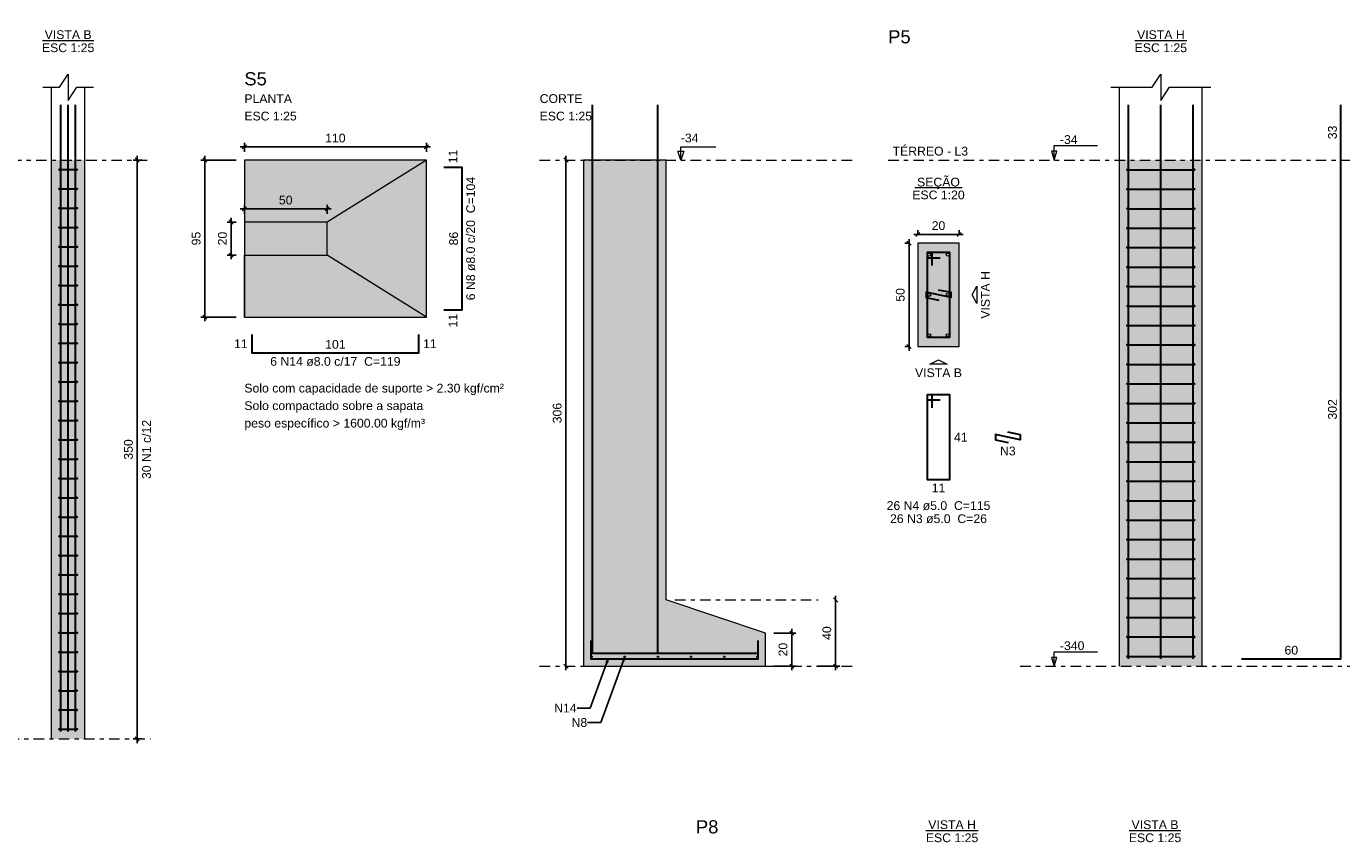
# Model space of a CAD drawing. Header units: millimetres. Extents: x 0 to 119, y 0 to 84.
# Tile 6 of 12: x 31 to 63, y 44 to 64. Entities that reach past the tile are written whole.
import ezdxf

# ---------------------------------------------------------------- set-up
doc = ezdxf.new("R2010")
doc.units = ezdxf.units.MM
doc.header["$MEASUREMENT"] = 0
doc.linetypes.add('DASHDOT', pattern=[2.54, 1.27, -0.635, 0, -0.635])
doc.linetypes.add('NULL', pattern=[0])
doc.layers.get('0').update_dxf_attribs({"lineweight": 18})
for name, color, linetype, lineweight in [('Descrição da armadura', 7, 'Continuous', 0), ('DT-Armadura', 2, 'Continuous', 30), ('DT-Barras na forma', 2, 'Continuous', 30), ('DT-Barras no corte', 5, 'Continuous', 5), ('DT-Barras rebatidas', 2, 'Continuous', 30), ('DT-Cotas', 9, 'Continuous', 5), ('DT-Estribos na forma', 2, 'Continuous', 30), ('DT-Forma', 5, 'Continuous', 5), ('DT-Hachura sapatas em corte', 43, 'Continuous', 5), ('DT-Hachura sapatas em planta', 43, 'Continuous', 5), ('DT-Hachura seção pilares', 254, 'Continuous', 5), ('DT-Hachura vista pilares', 254, 'Continuous', 5), ('DT-Pontilhado', 9, 'DASHDOT', 5), ('DT-Textos', 7, 'Continuous', 5), ('DT-Título', 3, 'Continuous', 20), ('Textos armaduras', 7, 'Continuous', 0)]:
    doc.layers.add(name, color=color, linetype=linetype, lineweight=lineweight)
doc.styles.add('Arial', font='txt')
doc.dimstyles.get("Standard").update_dxf_attribs({"dimtxt": 0.18, "dimasz": 0.18, "dimexe": 0.18, "dimexo": 0.0625, "dimgap": 0.09, "dimtad": 0, "dimtih": 1, "dimtoh": 1, "dimdec": 4, "dimzin": 0, "dimdsep": 46, "dimtxsty": 'Standard', "dimcen": 0.09, "dimadec": 0, "dimazin": 0, "dimtfac": 1, "dimtdec": 4, "dimtofl": 0, "dimtmove": 0, "dimatfit": 3, "dimfxl": 1, "dimtolj": 1, "dimtzin": 0, "dimarcsym": 0})
doc.dimstyles.new('UM_20.000000', dxfattribs={"dimtxt": 0.18, "dimasz": 0.1, "dimexe": 0.1, "dimexo": 0.2, "dimgap": 0, "dimtad": 1, "dimtih": 1, "dimtoh": 1, "dimdec": 1, "dimlfac": 20, "dimzin": 0, "dimdsep": 46, "dimtxsty": 'Standard', "dimcen": 0.09, "dimdle": 0.1, "dimadec": 1, "dimazin": 2, "dimtfac": 1, "dimtdec": 4, "dimtofl": 0, "dimtmove": 0, "dimatfit": 3, "dimfxl": 1, "dimtolj": 1, "dimarcsym": 0})
doc.dimstyles.new('UM_25.000000', dxfattribs={"dimtxt": 0.18, "dimasz": 0.1, "dimexe": 0.1, "dimexo": 0.2, "dimgap": 0, "dimtad": 1, "dimtih": 1, "dimtoh": 1, "dimdec": 1, "dimlfac": 25, "dimzin": 0, "dimdsep": 46, "dimtxsty": 'Standard', "dimcen": 0.09, "dimdle": 0.1, "dimadec": 1, "dimazin": 2, "dimtfac": 1, "dimtdec": 4, "dimtofl": 0, "dimtmove": 0, "dimatfit": 3, "dimfxl": 1, "dimtolj": 1, "dimarcsym": 0})

# ---------------------------------------------------------------- blocks, each defined once
blk = doc.blocks.new('_Oblique')
at = {"color": 0, "linetype": 'ByBlock', "lineweight": -2}
blk.add_line((-0.5, -0.5), (0.5, 0.5), dxfattribs=at)
blk = doc.blocks.new('*D39')
at = {"layer": 'Defpoints', "color": 0}
for p in [(34.147778, 60.360701), (34.465478, 60.360701), (34.465478, 46.360701)]:
    blk.add_point(p, dxfattribs=at)
at = {"layer": 'DT-Cotas', "color": 0, "lineweight": -2}
for p, q in [((34.147778, 46.260701), (34.147778, 60.460701)), ((34.265478, 60.360701), (34.047778, 60.360701)), ((34.265478, 46.360701), (34.047778, 46.360701))]:
    blk.add_line(p, q, dxfattribs=at)
at = {"layer": 'DT-Cotas', "color": 0, "lineweight": -2, "xscale": 0.1, "yscale": 0.1, "zscale": 0.1}
for p, rotation in [((34.147778, 60.360701), 90), ((34.147778, 46.360701), 270)]:
    blk.add_blockref('_Oblique', p, dxfattribs=dict(at, rotation=rotation))
at = {"layer": 'DT-Cotas', "color": 7, "insert": (33.935978, 53.360701), "char_height": 0.2118, "attachment_point": 5, "rotation": 90, "style": 'Arial'}
blk.add_mtext('\\A1;350', dxfattribs=at)
blk = doc.blocks.new('*D47')
at = {"layer": 'Defpoints', "color": 0}
for p in [(53.014533, 58.348601), (52.802733, 55.848601), (53.014533, 55.848601)]:
    blk.add_point(p, dxfattribs=at)
at = {"layer": 'DT-Cotas', "color": 0, "lineweight": -2}
for p, q in [((52.814533, 58.348601), (52.702733, 58.348601)), ((52.802733, 58.448601), (52.802733, 55.748601)), ((52.814533, 55.848601), (52.702733, 55.848601))]:
    blk.add_line(p, q, dxfattribs=at)
at = {"layer": 'DT-Cotas', "color": 0, "lineweight": -2, "xscale": 0.1, "yscale": 0.1, "zscale": 0.1}
for p, rotation in [((52.802733, 58.348601), 90), ((52.802733, 55.848601), 270)]:
    blk.add_blockref('_Oblique', p, dxfattribs=dict(at, rotation=rotation))
at = {"layer": 'DT-Cotas', "color": 7, "insert": (52.590933, 57.098601), "char_height": 0.2118, "attachment_point": 5, "rotation": 90, "style": 'Arial'}
blk.add_mtext('\\A1;50', dxfattribs=at)
blk = doc.blocks.new('*D48')
at = {"layer": 'Defpoints', "color": 0}
for p in [(54.014533, 58.560401), (53.014533, 58.348601), (54.014533, 58.348601)]:
    blk.add_point(p, dxfattribs=at)
at = {"layer": 'DT-Cotas', "color": 0, "lineweight": -2}
for p, q in [((52.914533, 58.560401), (54.114533, 58.560401)), ((53.014533, 58.548601), (53.014533, 58.660401)), ((54.014533, 58.548601), (54.014533, 58.660401))]:
    blk.add_line(p, q, dxfattribs=at)
at = {"layer": 'DT-Cotas', "color": 0, "lineweight": -2, "xscale": 0.1, "yscale": 0.1, "zscale": 0.1, "rotation": 180}
blk.add_blockref('_Oblique', (53.014533, 58.560401), dxfattribs=at)
at = {"layer": 'DT-Cotas', "color": 0, "lineweight": -2, "xscale": 0.1, "yscale": 0.1, "zscale": 0.1}
blk.add_blockref('_Oblique', (54.014533, 58.560401), dxfattribs=at)
at = {"layer": 'DT-Cotas', "color": 7, "insert": (53.514533, 58.772201), "char_height": 0.2118, "attachment_point": 5, "rotation": 0.0057296, "style": 'Arial'}
blk.add_mtext('\\A1;20', dxfattribs=at)
blk = doc.blocks.new('*D51')
at = {"layer": 'Defpoints', "color": 0}
for p in [(36.736278, 60.360701), (35.783178, 56.560701), (36.736278, 56.560701)]:
    blk.add_point(p, dxfattribs=at)
at = {"layer": 'DT-Cotas', "color": 0, "lineweight": -2}
for p, q in [((35.783178, 60.460701), (35.783178, 56.460701)), ((36.536278, 60.360701), (35.683178, 60.360701)), ((36.536278, 56.560701), (35.683178, 56.560701))]:
    blk.add_line(p, q, dxfattribs=at)
at = {"layer": 'DT-Cotas', "color": 0, "lineweight": -2, "xscale": 0.1, "yscale": 0.1, "zscale": 0.1}
for p, rotation in [((35.783178, 60.360701), 90), ((35.783178, 56.560701), 270)]:
    blk.add_blockref('_Oblique', p, dxfattribs=dict(at, rotation=rotation))
at = {"layer": 'DT-Cotas', "color": 7, "insert": (35.571378, 58.460701), "char_height": 0.2118, "attachment_point": 5, "rotation": 90, "style": 'Arial'}
blk.add_mtext('\\A1;95', dxfattribs=at)
blk = doc.blocks.new('*D52')
at = {"layer": 'Defpoints', "color": 0}
for p in [(41.136278, 60.678401), (36.736278, 60.360701), (41.136278, 60.360701)]:
    blk.add_point(p, dxfattribs=at)
at = {"layer": 'DT-Cotas', "color": 0, "lineweight": -2}
for p, q in [((36.736278, 60.560701), (36.736278, 60.778401)), ((41.136278, 60.560701), (41.136278, 60.778401)), ((36.636278, 60.678401), (41.236278, 60.678401))]:
    blk.add_line(p, q, dxfattribs=at)
at = {"layer": 'DT-Cotas', "color": 0, "lineweight": -2, "xscale": 0.1, "yscale": 0.1, "zscale": 0.1, "rotation": 180}
blk.add_blockref('_Oblique', (36.736278, 60.678401), dxfattribs=at)
at = {"layer": 'DT-Cotas', "color": 0, "lineweight": -2, "xscale": 0.1, "yscale": 0.1, "zscale": 0.1}
blk.add_blockref('_Oblique', (41.136278, 60.678401), dxfattribs=at)
at = {"layer": 'DT-Cotas', "color": 7, "insert": (38.936278, 60.890201), "char_height": 0.2118, "attachment_point": 5, "rotation": 0.0057296, "style": 'Arial'}
blk.add_mtext('\\A1;110', dxfattribs=at)
blk = doc.blocks.new('*D53')
at = {"layer": 'Defpoints', "color": 0}
for p in [(36.736278, 58.860701), (36.418578, 58.060701), (36.736278, 58.060701)]:
    blk.add_point(p, dxfattribs=at)
at = {"layer": 'DT-Cotas', "color": 0, "lineweight": -2}
for p, q in [((36.536278, 58.860701), (36.318578, 58.860701)), ((36.418578, 58.960701), (36.418578, 57.960701)), ((36.536278, 58.060701), (36.318578, 58.060701))]:
    blk.add_line(p, q, dxfattribs=at)
at = {"layer": 'DT-Cotas', "color": 0, "lineweight": -2, "xscale": 0.1, "yscale": 0.1, "zscale": 0.1}
for p, rotation in [((36.418578, 58.860701), 90), ((36.418578, 58.060701), 270)]:
    blk.add_blockref('_Oblique', p, dxfattribs=dict(at, rotation=rotation))
at = {"layer": 'DT-Cotas', "color": 7, "insert": (36.206778, 58.460701), "char_height": 0.2118, "attachment_point": 5, "rotation": 90, "style": 'Arial'}
blk.add_mtext('\\A1;20', dxfattribs=at)
blk = doc.blocks.new('*D54')
at = {"layer": 'Defpoints', "color": 0}
for p in [(38.736278, 59.178401), (36.736278, 58.860701), (38.736278, 58.860701)]:
    blk.add_point(p, dxfattribs=at)
at = {"layer": 'DT-Cotas', "color": 0, "lineweight": -2}
for p, q in [((36.636278, 59.178401), (38.836278, 59.178401)), ((36.736278, 59.060701), (36.736278, 59.278401)), ((38.736278, 59.060701), (38.736278, 59.278401))]:
    blk.add_line(p, q, dxfattribs=at)
at = {"layer": 'DT-Cotas', "color": 0, "lineweight": -2, "xscale": 0.1, "yscale": 0.1, "zscale": 0.1, "rotation": 180}
blk.add_blockref('_Oblique', (36.736278, 59.178401), dxfattribs=at)
at = {"layer": 'DT-Cotas', "color": 0, "lineweight": -2, "xscale": 0.1, "yscale": 0.1, "zscale": 0.1}
blk.add_blockref('_Oblique', (38.736278, 59.178401), dxfattribs=at)
at = {"layer": 'DT-Cotas', "color": 7, "insert": (37.736278, 59.390201), "char_height": 0.2118, "attachment_point": 5, "rotation": 0.0057296, "style": 'Arial'}
blk.add_mtext('\\A1;50', dxfattribs=at)
blk = doc.blocks.new('*D55')
at = {"layer": 'Defpoints', "color": 0}
for p in [(44.509558, 60.360701), (44.509558, 48.120701), (44.509558, 48.120701)]:
    blk.add_point(p, dxfattribs=at)
at = {"layer": 'DT-Cotas', "color": 0, "lineweight": -2}
blk.add_line((44.509558, 60.460701), (44.509558, 48.020701), dxfattribs=at)
at = {"layer": 'DT-Cotas', "color": 0, "lineweight": -2, "xscale": 0.1, "yscale": 0.1, "zscale": 0.1}
for p, rotation in [((44.509558, 60.360701), 90), ((44.509558, 48.120701), 270)]:
    blk.add_blockref('_Oblique', p, dxfattribs=dict(at, rotation=rotation))
at = {"layer": 'DT-Cotas', "color": 7, "insert": (44.297758, 54.240701), "char_height": 0.2118, "attachment_point": 5, "rotation": 90, "style": 'Arial'}
blk.add_mtext('\\A1;306', dxfattribs=at)
blk = doc.blocks.new('*D56')
at = {"layer": 'Defpoints', "color": 0}
for p in [(49.333158, 48.920701), (49.333158, 48.120701), (49.968558, 48.120701)]:
    blk.add_point(p, dxfattribs=at)
at = {"layer": 'DT-Cotas', "color": 0, "lineweight": -2}
for p, q in [((49.968558, 49.020701), (49.968558, 48.020701)), ((49.533158, 48.920701), (50.068558, 48.920701)), ((49.533158, 48.120701), (50.068558, 48.120701))]:
    blk.add_line(p, q, dxfattribs=at)
at = {"layer": 'DT-Cotas', "color": 0, "lineweight": -2, "xscale": 0.1, "yscale": 0.1, "zscale": 0.1}
for p, rotation in [((49.968558, 48.920701), 90), ((49.968558, 48.120701), 270)]:
    blk.add_blockref('_Oblique', p, dxfattribs=dict(at, rotation=rotation))
at = {"layer": 'DT-Cotas', "color": 7, "insert": (49.756758, 48.520701), "char_height": 0.2118, "attachment_point": 5, "rotation": 90, "style": 'Arial'}
blk.add_mtext('\\A1;20', dxfattribs=at)
blk = doc.blocks.new('*D57')
at = {"layer": 'Defpoints', "color": 0}
for p in [(51.027558, 49.720701), (50.392158, 48.120701), (51.027558, 48.120701)]:
    blk.add_point(p, dxfattribs=at)
at = {"layer": 'DT-Cotas', "color": 0, "lineweight": -2}
for p, q in [((51.027558, 49.820701), (51.027558, 48.020701)), ((50.592158, 48.120701), (51.127558, 48.120701))]:
    blk.add_line(p, q, dxfattribs=at)
at = {"layer": 'DT-Cotas', "color": 0, "lineweight": -2, "xscale": 0.1, "yscale": 0.1, "zscale": 0.1}
for p, rotation in [((51.027558, 49.720701), 90), ((51.027558, 48.120701), 270)]:
    blk.add_blockref('_Oblique', p, dxfattribs=dict(at, rotation=rotation))
at = {"layer": 'DT-Cotas', "color": 7, "insert": (50.815758, 48.920701), "char_height": 0.2118, "attachment_point": 5, "rotation": 90, "style": 'Arial'}
blk.add_mtext('\\A1;40', dxfattribs=at)

msp = doc.modelspace()

# ---------------------------------------------------------------- hatches: boundary and pattern name
at = {"layer": 'DT-Hachura sapatas em corte', "linetype": 'Continuous'}
msp.add_hatch(color=43, dxfattribs=at).paths.add_polyline_path([(44.9332, 49.7207), (44.9332, 49.7207), (44.9332, 48.9207), (44.9332, 48.1207), (49.3332, 48.1207), (49.3332, 48.9207), (46.9332, 49.7207), (46.9332, 49.7207), (46.9332, 60.3607), (44.9332, 60.3607), (44.9332, 49.7207)])
at = {"layer": 'DT-Hachura sapatas em planta', "linetype": 'Continuous'}
msp.add_hatch(color=43, dxfattribs=at).paths.add_polyline_path([(36.7363, 56.5607), (41.1363, 56.5607), (41.1363, 60.3607), (36.7363, 60.3607), (36.7363, 56.5607)])
at = {"layer": 'DT-Hachura seção pilares', "linetype": 'Continuous'}
msp.add_hatch(color=254, dxfattribs=at).paths.add_polyline_path([(53.0145, 55.8486), (53.0145, 55.8486), (54.0145, 55.8486), (54.0145, 58.3486), (53.0145, 58.3486), (53.0145, 55.8486)])
at = {"layer": 'DT-Hachura vista pilares', "linetype": 'Continuous'}
for points in [[(32.077, 46.3607), (32.077, 60.3607), (32.877, 60.3607), (32.877, 46.3607), (32.077, 46.3607)], [(57.8891, 48.1207), (57.8891, 60.3607), (59.8891, 60.3607), (59.8891, 48.1207), (57.8891, 48.1207)]]:
    msp.add_hatch(color=254, dxfattribs=at).paths.add_polyline_path(points)

# ---------------------------------------------------------------- linework, layer by layer
at = {"layer": 'DT-Armadura'}
for points in [[(45.1432, 61.695), (45.1432, 48.4357), (47.5432, 48.4357)], [(46.7232, 61.695), (46.7232, 48.4357), (49.1232, 48.4357)], [(41.5599, 56.7407), (41.9999, 56.7407), (41.9999, 60.1807), (41.5599, 60.1807)], [(36.9163, 56.1371), (36.9163, 55.6971), (40.9563, 55.6971), (40.9563, 56.1371)], [(45.1132, 48.7407), (45.1132, 48.3007), (49.1532, 48.3007), (49.1532, 48.7407)]]:
    msp.add_lwpolyline(points, dxfattribs=at)
at = {"layer": 'DT-Barras na forma'}
for points in [[(32.297, 46.5407), (32.297, 60.3607), (32.297, 61.695)], [(32.477, 46.5407), (32.477, 60.3607), (32.477, 61.695)], [(32.657, 46.5407), (32.657, 60.3607), (32.657, 61.695)], [(58.1091, 48.3007), (58.1091, 60.3607), (58.1091, 61.695)], [(58.8891, 48.3007), (58.8891, 60.3607), (58.8891, 61.695)], [(59.6691, 48.3007), (59.6691, 60.3607), (59.6691, 61.695)], [(53.3645, 57.8111), (53.3645, 58.1236), (53.2395, 58.1236), (53.2395, 56.0736), (53.7895, 56.0736), (53.7895, 58.1236), (53.2395, 58.1236), (53.2395, 57.9986), (53.552, 57.9986)], [(53.5086, 57.2248), (53.8145, 57.1611), (53.8145, 57.0361), (53.2145, 57.1611), (53.2145, 57.0361), (53.5205, 56.9724)]]:
    msp.add_lwpolyline(points, dxfattribs=at)
at = {"layer": 'DT-Barras no corte'}
for centre, radius in [((53.2895, 58.0736), 0.0375), ((53.7395, 58.0736), 0.0375), ((53.2895, 57.0986), 0.0375), ((53.7395, 57.0986), 0.0375), ((53.2895, 56.1236), 0.0375), ((53.7395, 56.1236), 0.0375), ((45.1292, 48.3487), 0.016), ((45.9308, 48.3487), 0.016), ((46.7324, 48.3487), 0.016), ((47.534, 48.3487), 0.016), ((48.3356, 48.3487), 0.016), ((49.1372, 48.3487), 0.016)]:
    msp.add_circle(centre, radius, dxfattribs=at)
at = {"layer": 'DT-Barras rebatidas'}
for points in [[(60.8422, 48.3007), (63.2422, 48.3007), (63.2422, 60.3607), (63.2422, 61.695)], [(53.3645, 54.3712), (53.3645, 54.6837), (53.2395, 54.6837), (53.2395, 52.6337), (53.7895, 52.6337), (53.7895, 54.6837), (53.2395, 54.6837), (53.2395, 54.5587), (53.552, 54.5587)], [(55.1836, 53.7849), (55.4896, 53.7212), (55.4896, 53.5962), (54.8896, 53.7212), (54.8896, 53.5962), (55.1955, 53.5325)]]:
    msp.add_lwpolyline(points, dxfattribs=at)
at = {"layer": 'DT-Estribos na forma'}
for p, q in [((32.267, 60.1274), (32.687, 60.1274)), ((58.0791, 60.1253), (59.6991, 60.1253)), ((32.267, 59.6607), (32.687, 59.6607)), ((58.0791, 59.6545), (59.6991, 59.6545)), ((32.267, 59.194), (32.687, 59.194)), ((58.0791, 59.1838), (59.6991, 59.1838)), ((32.267, 58.7274), (32.687, 58.7274)), ((58.0791, 58.713), (59.6991, 58.713)), ((32.267, 58.2607), (32.687, 58.2607)), ((58.0791, 58.2422), (59.6991, 58.2422)), ((32.267, 57.794), (32.687, 57.794)), ((58.0791, 57.7715), (59.6991, 57.7715)), ((32.267, 57.3274), (32.687, 57.3274)), ((58.0791, 57.3007), (59.6991, 57.3007)), ((32.267, 56.8607), (32.687, 56.8607)), ((58.0791, 56.8299), (59.6991, 56.8299)), ((32.267, 56.394), (32.687, 56.394)), ((58.0791, 56.3592), (59.6991, 56.3592)), ((32.267, 55.9274), (32.687, 55.9274)), ((58.0791, 55.8884), (59.6991, 55.8884)), ((32.267, 55.4607), (32.687, 55.4607)), ((58.0791, 55.4176), (59.6991, 55.4176)), ((32.267, 54.994), (32.687, 54.994)), ((58.0791, 54.9469), (59.6991, 54.9469)), ((32.267, 54.5274), (32.687, 54.5274)), ((58.0791, 54.4761), (59.6991, 54.4761)), ((32.267, 54.0607), (32.687, 54.0607)), ((58.0791, 54.0053), (59.6991, 54.0053)), ((32.267, 53.594), (32.687, 53.594)), ((58.0791, 53.5345), (59.6991, 53.5345)), ((32.267, 53.1274), (32.687, 53.1274)), ((58.0791, 53.0638), (59.6991, 53.0638)), ((32.267, 52.6607), (32.687, 52.6607)), ((58.0791, 52.593), (59.6991, 52.593)), ((32.267, 52.194), (32.687, 52.194)), ((58.0791, 52.1222), (59.6991, 52.1222)), ((32.267, 51.7274), (32.687, 51.7274)), ((58.0791, 51.6515), (59.6991, 51.6515)), ((32.267, 51.2607), (32.687, 51.2607)), ((58.0791, 51.1807), (59.6991, 51.1807)), ((32.267, 50.794), (32.687, 50.794)), ((58.0791, 50.7099), (59.6991, 50.7099)), ((32.267, 50.3274), (32.687, 50.3274)), ((58.0791, 50.2392), (59.6991, 50.2392)), ((32.267, 49.8607), (32.687, 49.8607)), ((58.0791, 49.7684), (59.6991, 49.7684)), ((32.267, 49.394), (32.687, 49.394)), ((58.0791, 49.2976), (59.6991, 49.2976)), ((32.267, 48.9274), (32.687, 48.9274)), ((58.0791, 48.8269), (59.6991, 48.8269)), ((32.267, 48.4607), (32.687, 48.4607)), ((58.0791, 48.3561), (59.6991, 48.3561)), ((32.267, 47.994), (32.687, 47.994)), ((32.267, 47.5274), (32.687, 47.5274)), ((32.267, 47.0607), (32.687, 47.0607)), ((32.267, 46.594), (32.687, 46.594))]:
    msp.add_line(p, q, dxfattribs=at)
for centre in [(32.267, 60.1274), (32.687, 60.1274), (58.0791, 60.1253), (59.6991, 60.1253), (32.267, 59.6607), (32.687, 59.6607), (58.0791, 59.6545), (59.6991, 59.6545), (32.267, 59.194), (32.687, 59.194), (58.0791, 59.1838), (59.6991, 59.1838), (32.267, 58.7274), (32.687, 58.7274), (58.0791, 58.713), (59.6991, 58.713), (32.267, 58.2607), (32.687, 58.2607), (58.0791, 58.2422), (59.6991, 58.2422), (32.267, 57.794), (32.687, 57.794), (58.0791, 57.7715), (59.6991, 57.7715), (32.267, 57.3274), (32.687, 57.3274), (58.0791, 57.3007), (59.6991, 57.3007), (32.267, 56.8607), (32.687, 56.8607), (58.0791, 56.8299), (59.6991, 56.8299), (32.267, 56.394), (32.687, 56.394), (58.0791, 56.3592), (59.6991, 56.3592), (32.267, 55.9274), (32.687, 55.9274), (58.0791, 55.8884), (59.6991, 55.8884), (32.267, 55.4607), (32.687, 55.4607), (58.0791, 55.4176), (59.6991, 55.4176), (32.267, 54.994), (32.687, 54.994), (58.0791, 54.9469), (59.6991, 54.9469), (32.267, 54.5274), (32.687, 54.5274), (58.0791, 54.4761), (59.6991, 54.4761), (32.267, 54.0607), (32.687, 54.0607), (58.0791, 54.0053), (59.6991, 54.0053), (32.267, 53.594), (32.687, 53.594), (58.0791, 53.5345), (59.6991, 53.5345), (32.267, 53.1274), (32.687, 53.1274), (58.0791, 53.0638), (59.6991, 53.0638), (32.267, 52.6607), (32.687, 52.6607), (58.0791, 52.593), (59.6991, 52.593), (32.267, 52.194), (32.687, 52.194), (58.0791, 52.1222), (59.6991, 52.1222), (32.267, 51.7274), (32.687, 51.7274), (58.0791, 51.6515), (59.6991, 51.6515), (32.267, 51.2607), (32.687, 51.2607), (58.0791, 51.1807), (59.6991, 51.1807), (32.267, 50.794), (32.687, 50.794), (58.0791, 50.7099), (59.6991, 50.7099), (32.267, 50.3274), (32.687, 50.3274), (58.0791, 50.2392), (59.6991, 50.2392), (32.267, 49.8607), (32.687, 49.8607), (58.0791, 49.7684), (59.6991, 49.7684), (32.267, 49.394), (32.687, 49.394), (58.0791, 49.2976), (59.6991, 49.2976), (32.267, 48.9274), (32.687, 48.9274), (58.0791, 48.8269), (59.6991, 48.8269), (32.267, 48.4607), (32.687, 48.4607), (58.0791, 48.3561), (59.6991, 48.3561), (32.267, 47.994), (32.687, 47.994), (32.267, 47.5274), (32.687, 47.5274), (32.267, 47.0607), (32.687, 47.0607), (32.267, 46.594), (32.687, 46.594)]:
    msp.add_circle(centre, 0.01, dxfattribs=at)
at = {"layer": 'DT-Forma'}
for p, q in [((32.077, 60.3607), (32.077, 62.1186)), ((32.877, 60.3607), (32.877, 62.1186)), ((57.8891, 60.3607), (57.8891, 62.1186)), ((59.8891, 60.3607), (59.8891, 62.1186)), ((32.077, 46.3607), (32.077, 60.3607)), ((32.877, 46.3607), (32.877, 60.3607)), ((36.7363, 60.3607), (36.7363, 58.8607)), ((41.1363, 60.3607), (38.7363, 58.8607)), ((57.8891, 48.1207), (57.8891, 60.3607)), ((59.8891, 48.1207), (59.8891, 60.3607)), ((36.7363, 56.5607), (36.7363, 58.0607)), ((36.7363, 56.5607), (36.7363, 58.0607)), ((41.1363, 56.5607), (38.7363, 58.0607))]:
    msp.add_line(p, q, dxfattribs=at)
for points in [[(31.8652, 62.1186), (32.2652, 62.1186), (32.477, 62.4363), (32.477, 61.8009), (32.6888, 62.1186), (33.0888, 62.1186)], [(57.6773, 62.1186), (58.6773, 62.1186), (58.8891, 62.4363), (58.8891, 61.8009), (59.1009, 62.1186), (60.1009, 62.1186)]]:
    msp.add_lwpolyline(points, dxfattribs=at)
for points in [[(36.7363, 56.5607), (41.1363, 56.5607), (41.1363, 60.3607), (36.7363, 60.3607), (36.7363, 56.5607)], [(44.9332, 49.7207), (44.9332, 49.7207), (44.9332, 48.9207), (44.9332, 48.1207), (49.3332, 48.1207), (49.3332, 48.9207), (46.9332, 49.7207), (46.9332, 49.7207), (46.9332, 60.3607), (44.9332, 60.3607), (44.9332, 49.7207)], [(36.7363, 58.0607), (38.7363, 58.0607), (38.7363, 58.8607), (36.7363, 58.8607), (36.7363, 58.0607)], [(53.0145, 55.8486), (54.0145, 55.8486), (54.0145, 58.3486), (53.0145, 58.3486), (53.0145, 55.8486)]]:
    msp.add_lwpolyline(points, close=True, dxfattribs=at)
at = {"layer": 'DT-Pontilhado', "ltscale": 0.2}
for p, q in [((18.9329, 60.3607), (34.4655, 60.3607)), ((43.8742, 60.3607), (51.4512, 60.3607)), ((52.2984, 60.3607), (66.5838, 60.3607)), ((47.145, 49.7207), (50.604, 49.7207)), ((43.8742, 48.1207), (51.4512, 48.1207)), ((55.4896, 48.1207), (66.5838, 48.1207)), ((21.3079, 46.3607), (34.4655, 46.3607))]:
    msp.add_line(p, q, dxfattribs=at)
at = {"layer": 'DT-Textos'}
for p, q in [((31.8553, 63.2517), (33.0987, 63.2517)), ((58.2592, 63.2517), (59.5189, 63.2517)), ((52.9423, 59.6935), (54.0867, 59.6935)), ((53.212, 44.147), (54.4717, 44.147)), ((58.1264, 44.147), (59.3697, 44.147))]:
    msp.add_line(p, q, dxfattribs=at)
for points in [[(47.3568, 60.5725), (47.2862, 60.3607), (47.2156, 60.5725), (47.3568, 60.5725)], [(54.4381, 57.0986), (54.4381, 56.8868), (54.3322, 57.0986), (54.4381, 57.3104), (54.4381, 57.0986)], [(53.5145, 55.425), (53.3027, 55.425), (53.5145, 55.5309), (53.7263, 55.425), (53.5145, 55.425)]]:
    msp.add_lwpolyline(points, close=True, dxfattribs=at)
for points in [[(47.2862, 60.3607), (47.2862, 60.6784), (48.1334, 60.6784)], [(56.3096, 60.3607), (56.3731, 60.5725), (56.246, 60.5725), (56.3096, 60.3607), (56.3096, 60.7107), (57.3596, 60.7107)], [(56.3096, 48.1207), (56.3731, 48.3325), (56.246, 48.3325), (56.3096, 48.1207), (56.3096, 48.4707), (57.3596, 48.4707)]]:
    msp.add_lwpolyline(points, dxfattribs=at)

# ---------------------------------------------------------------- texts
at = {"layer": 'Descrição da armadura', "linetype": 'NULL', "char_height": 0.2118, "attachment_point": 8, "rotation": 90.00021, "line_spacing_factor": 0.9, "style": 'Arial'}
for s, insert, width in [('6 N8 ø8.0 c/20  C=104', (42.3176, 58.4603), 5.851826), ('30 N1 c/12', (34.4795, 53.3607), 2.845127)]:
    msp.add_mtext(s, dxfattribs=dict(at, insert=insert, width=width))
at = {"layer": 'Descrição da armadura', "linetype": 'NULL', "char_height": 0.2118, "line_spacing_factor": 0.9, "style": 'Arial'}
for s, insert, width, attachment_point in [('6 N14 ø8.0 c/17  C=119', (38.9365, 55.3792), 6.174395, 8), ('N3', (55.1895, 53.2152), 0.741426, 8), ('26 N4 ø5.0  C=115', (53.5145, 51.8922), 4.916973, 8), ('26 N3 ø5.0  C=26', (53.5145, 51.5752), 4.634404, 8), ('N14', (44.7676, 47.1065), 1.103994, 6), ('N8', (45.0235, 46.7565), 0.781426, 6)]:
    msp.add_mtext(s, dxfattribs=dict(at, insert=insert, width=width, attachment_point=attachment_point))
at = {"layer": 'DT-Textos', "linetype": 'NULL', "char_height": 0.2118, "line_spacing_factor": 0.798, "style": 'Arial'}
for s, insert, width, attachment_point in [('VISTA B', (32.477, 63.2832), 2.223994, 8), ('VISTA H', (58.8895, 63.2832), 2.255996, 8), ('ESC 1:25', (32.477, 62.9662), 2.482559, 8), ('ESC 1:25', (58.8895, 62.9662), 2.482559, 8), ('PLANTA', (36.7365, 61.7372), 2.256279, 7), ('CORTE', (43.8745, 61.7372), 2.03, 7), ('ESC 1:25', (36.7365, 61.3142), 2.482559, 7), ('ESC 1:25', (43.8745, 61.3142), 2.482559, 7), ('-34', (47.2865, 60.7842), 0.838281, 7), ('TÉRREO - L3', (52.4045, 60.4662), 3.577422, 7), ('-34', (56.4495, 60.7462), 0.838281, 7), ('SEÇÃO', (53.5145, 59.6553), 2.030566, 8), ('ESC 1:20', (53.5145, 59.4072), 2.482559, 8), ('VISTA B', (53.5145, 55.1072), 2.223994, 8), ('Solo com capacidade de suporte > 2.30 kgf/cm²', (36.7365, 54.6743), 12.299795, 7), ('Solo compactado sobre a sapata', (36.7365, 54.2503), 8.479951, 7), ('peso específico > 1600.00 kgf/m³', (36.7365, 53.8273), 8.560098, 7), ('-340', (56.4495, 48.5062), 1.16085, 7), ('VISTA H', (53.8423, 44.1785), 2.255996, 8), ('VISTA B', (58.7483, 44.1785), 2.223994, 8), ('ESC 1:25', (53.8423, 43.8615), 2.482559, 8), ('ESC 1:25', (58.7483, 43.8615), 2.482559, 8)]:
    msp.add_mtext(s, dxfattribs=dict(at, insert=insert, width=width, attachment_point=attachment_point))
at = {"layer": 'DT-Textos', "linetype": 'NULL', "insert": (54.7556, 57.0983), "char_height": 0.2118, "width": 2.255996, "attachment_point": 8, "rotation": 90.00021, "line_spacing_factor": 0.798, "style": 'Arial'}
msp.add_mtext('VISTA H', dxfattribs=at)
at = {"layer": 'DT-Título', "linetype": 'NULL', "char_height": 0.3177, "width": 1.076367, "attachment_point": 7, "line_spacing_factor": 0.798, "style": 'Arial'}
for s, insert in [('P5', (52.2985, 63.1771)), ('S5', (36.7365, 62.1611)), ('P8', (47.6513, 44.0724))]:
    msp.add_mtext(s, dxfattribs=dict(at, insert=insert))
at = {"layer": 'Textos armaduras', "linetype": 'NULL', "char_height": 0.2118, "rotation": 90.00021, "line_spacing_factor": 0.9, "style": 'Arial'}
for s, insert, width, attachment_point in [('33', (63.1449, 61.0278), 1.045137, 8), ('11', (41.8858, 60.2807), 1.045137, 7), ('86', (41.9026, 58.4607), 1.045137, 8), ('11', (41.674, 56.6407), 1.045137, 3), ('302', (63.1449, 54.3307), 1.367705, 8)]:
    msp.add_mtext(s, dxfattribs=dict(at, insert=insert, width=width, attachment_point=attachment_point))
at = {"layer": 'Textos armaduras', "linetype": 'NULL', "char_height": 0.2118, "line_spacing_factor": 0.9, "style": 'Arial'}
for s, insert, width, attachment_point in [('11', (36.8163, 55.8112), 1.045137, 9), ('101', (38.9363, 55.7944), 1.367705, 8), ('11', (41.0563, 56.023), 1.045137, 1), ('41', (53.8895, 53.7646), 1.045137, 1), ('11', (53.5145, 52.5364), 1.045137, 2), ('60', (62.0422, 48.398), 1.045137, 8)]:
    msp.add_mtext(s, dxfattribs=dict(at, insert=insert, width=width, attachment_point=attachment_point))

# ---------------------------------------------------------------- dimensions: what is measured, and where the dimension line sits
at = {"layer": 'DT-Cotas'}
for base, p1, p2, dimstyle, override, picture, middle in [((41.1363, 60.6784), (36.7363, 60.3607), (41.1363, 60.3607), 'UM_25.000000', {"dimtxt": 0.2118, "dimasz": 0.1, "dimexe": 0.1, "dimexo": 0.2, "dimtad": 1, "dimtih": 0, "dimtoh": 0, "dimdec": 1, "dimlfac": 25, "dimzin": 8, "dimtxsty": 'Arial', "dimblk": 'Oblique', "dimblk1": 'Oblique', "dimblk2": 'Oblique', "dimsah": 1, "dimdle": 0.1, "dimse1": 0, "dimse2": 0, "dimclrt": 7, "dimadec": 1, "dimazin": 3, "dimtmove": 2, "dimldrblk": 'Oblique'}, '*D52', (38.9363, 60.8902)), ((38.7363, 59.1784), (36.7363, 58.8607), (38.7363, 58.8607), 'UM_25.000000', {"dimtxt": 0.2118, "dimasz": 0.1, "dimexe": 0.1, "dimexo": 0.2, "dimtad": 1, "dimtih": 0, "dimtoh": 0, "dimdec": 1, "dimlfac": 25, "dimzin": 8, "dimtxsty": 'Arial', "dimblk": 'Oblique', "dimblk1": 'Oblique', "dimblk2": 'Oblique', "dimsah": 1, "dimdle": 0.1, "dimse1": 0, "dimse2": 0, "dimclrt": 7, "dimadec": 1, "dimazin": 3, "dimtmove": 2, "dimldrblk": 'Oblique'}, '*D54', (37.7363, 59.3902)), ((54.0145, 58.5604), (53.0145, 58.3486), (54.0145, 58.3486), 'UM_20.000000', {"dimtxt": 0.2118, "dimasz": 0.1, "dimexe": 0.1, "dimexo": 0.2, "dimtad": 1, "dimtih": 0, "dimtoh": 0, "dimdec": 1, "dimlfac": 20, "dimzin": 8, "dimtxsty": 'Arial', "dimblk": 'Oblique', "dimblk1": 'Oblique', "dimblk2": 'Oblique', "dimsah": 1, "dimdle": 0.1, "dimse1": 0, "dimse2": 0, "dimclrt": 7, "dimadec": 1, "dimazin": 3, "dimtmove": 2, "dimldrblk": 'Oblique'}, '*D48', (53.5145, 58.7722))]:
    dim = msp.add_linear_dim(base=base, p1=p1, p2=p2, dimstyle=dimstyle, override=override, dxfattribs=at)
    dim.commit()
    dim.dimension.update_dxf_attribs({"geometry": picture, "text_midpoint": middle, "dimtype": 160, "text_rotation": 0.00573})
for base, p1, p2, dimstyle, override, picture, middle in [((34.1478, 60.3607), (34.4655, 46.3607), (34.4655, 60.3607), 'UM_25.000000', {"dimtxt": 0.2118, "dimasz": 0.1, "dimexe": 0.1, "dimexo": 0.2, "dimtad": 1, "dimtih": 0, "dimtoh": 0, "dimdec": 1, "dimlfac": 25, "dimzin": 8, "dimtxsty": 'Arial', "dimblk": 'Oblique', "dimblk1": 'Oblique', "dimblk2": 'Oblique', "dimsah": 1, "dimdle": 0.1, "dimse1": 0, "dimse2": 0, "dimclrt": 7, "dimadec": 1, "dimazin": 3, "dimtmove": 2, "dimldrblk": 'Oblique'}, '*D39', (33.936, 53.3607)), ((35.7832, 56.5607), (36.7363, 60.3607), (36.7363, 56.5607), 'UM_25.000000', {"dimtxt": 0.2118, "dimasz": 0.1, "dimexe": 0.1, "dimexo": 0.2, "dimtad": 1, "dimtih": 0, "dimtoh": 0, "dimdec": 1, "dimlfac": 25, "dimzin": 8, "dimtxsty": 'Arial', "dimblk": 'Oblique', "dimblk1": 'Oblique', "dimblk2": 'Oblique', "dimsah": 1, "dimdle": 0.1, "dimse1": 0, "dimse2": 0, "dimclrt": 7, "dimadec": 1, "dimazin": 3, "dimtmove": 2, "dimldrblk": 'Oblique'}, '*D51', (35.5714, 58.4607)), ((44.5096, 48.1207), (44.5096, 60.3607), (44.5096, 48.1207), 'UM_25.000000', {"dimtxt": 0.2118, "dimasz": 0.1, "dimexe": 0.1, "dimexo": 0.2, "dimtad": 1, "dimtih": 0, "dimtoh": 0, "dimdec": 1, "dimlfac": 25, "dimzin": 8, "dimtxsty": 'Arial', "dimblk": 'Oblique', "dimblk1": 'Oblique', "dimblk2": 'Oblique', "dimsah": 1, "dimdle": 0.1, "dimse1": 1, "dimse2": 1, "dimclrt": 7, "dimadec": 1, "dimazin": 3, "dimtmove": 2, "dimldrblk": 'Oblique'}, '*D55', (44.2978, 54.2407)), ((36.4186, 58.0607), (36.7363, 58.8607), (36.7363, 58.0607), 'UM_25.000000', {"dimtxt": 0.2118, "dimasz": 0.1, "dimexe": 0.1, "dimexo": 0.2, "dimtad": 1, "dimtih": 0, "dimtoh": 0, "dimdec": 1, "dimlfac": 25, "dimzin": 8, "dimtxsty": 'Arial', "dimblk": 'Oblique', "dimblk1": 'Oblique', "dimblk2": 'Oblique', "dimsah": 1, "dimdle": 0.1, "dimse1": 0, "dimse2": 0, "dimclrt": 7, "dimadec": 1, "dimazin": 3, "dimtmove": 2, "dimldrblk": 'Oblique'}, '*D53', (36.2068, 58.4607)), ((52.8027, 55.8486), (53.0145, 58.3486), (53.0145, 55.8486), 'UM_20.000000', {"dimtxt": 0.2118, "dimasz": 0.1, "dimexe": 0.1, "dimexo": 0.2, "dimtad": 1, "dimtih": 0, "dimtoh": 0, "dimdec": 1, "dimlfac": 20, "dimzin": 8, "dimtxsty": 'Arial', "dimblk": 'Oblique', "dimblk1": 'Oblique', "dimblk2": 'Oblique', "dimsah": 1, "dimdle": 0.1, "dimse1": 0, "dimse2": 0, "dimclrt": 7, "dimadec": 1, "dimazin": 3, "dimtmove": 2, "dimldrblk": 'Oblique'}, '*D47', (52.5909, 57.0986)), ((51.0276, 48.1207), (51.0276, 49.7207), (50.3922, 48.1207), 'UM_25.000000', {"dimtxt": 0.2118, "dimasz": 0.1, "dimexe": 0.1, "dimexo": 0.2, "dimtad": 1, "dimtih": 0, "dimtoh": 0, "dimdec": 1, "dimlfac": 25, "dimzin": 8, "dimtxsty": 'Arial', "dimblk": 'Oblique', "dimblk1": 'Oblique', "dimblk2": 'Oblique', "dimsah": 1, "dimdle": 0.1, "dimse1": 1, "dimse2": 0, "dimclrt": 7, "dimadec": 1, "dimazin": 3, "dimtmove": 2, "dimldrblk": 'Oblique'}, '*D57', (50.8158, 48.9207)), ((49.9686, 48.1207), (49.3332, 48.9207), (49.3332, 48.1207), 'UM_25.000000', {"dimtxt": 0.2118, "dimasz": 0.1, "dimexe": 0.1, "dimexo": 0.2, "dimtad": 1, "dimtih": 0, "dimtoh": 0, "dimdec": 1, "dimlfac": 25, "dimzin": 8, "dimtxsty": 'Arial', "dimblk": 'Oblique', "dimblk1": 'Oblique', "dimblk2": 'Oblique', "dimsah": 1, "dimdle": 0.1, "dimse1": 0, "dimse2": 0, "dimclrt": 7, "dimadec": 1, "dimazin": 3, "dimtmove": 2, "dimldrblk": 'Oblique'}, '*D56', (49.7568, 48.5207))]:
    dim = msp.add_linear_dim(base=base, p1=p1, p2=p2, angle=90, dimstyle=dimstyle, override=override, dxfattribs=at)
    dim.commit()
    dim.dimension.update_dxf_attribs({"geometry": picture, "text_midpoint": middle, "dimtype": 160, "text_rotation": 90})

# ---------------------------------------------------------------- leaders
for points in [[(45.9308, 48.3487), (45.3512, 46.7565), (45.0335, 46.7565)], [(45.53, 48.3007), (45.0953, 47.1065), (44.7776, 47.1065)]]:
    msp.add_leader(points, dimstyle='Standard', override={"dimasz": 0.1, "dimldrblk": 'Closed'}, dxfattribs=at)

doc.saveas('drawing.dxf')
